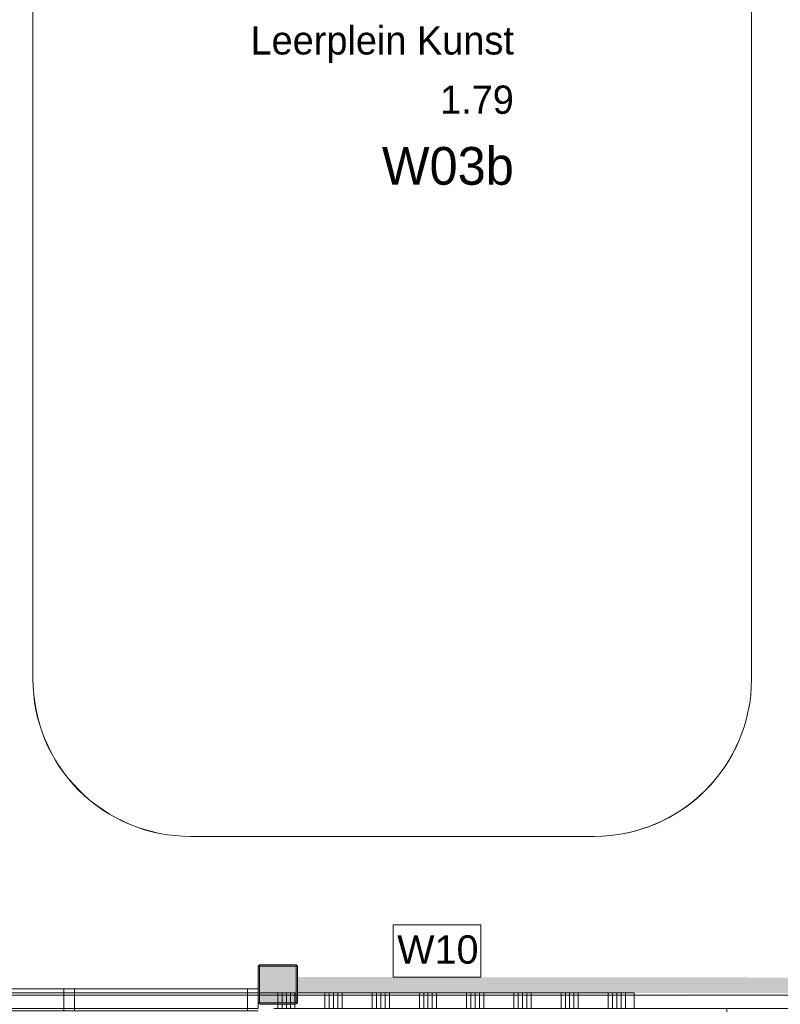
# Model space of a CAD drawing. Header units: millimetres. Extents: x -850 to 154668, y -25041 to 71030.
# Tile 158 of 211: x 45761 to 50593, y 30002 to 36261. Entities that reach past the tile are written whole.
import ezdxf
from ezdxf.enums import TextEntityAlignment as Align

# ---------------------------------------------------------------- set-up
doc = ezdxf.new("R2010")
doc.units = ezdxf.units.MM
doc.header["$MEASUREMENT"] = 0
for name, color, linetype in [('New_22 NC Binnenwanden', 7, 'Continuous'), ('New_22 NC Binnenwanden Deuren', 7, 'Continuous'), ('New_22 NC Binnenwanden Doorsnede-arcering', 7, 'Continuous'), ('New_22 NC Binnenwanden Ramen', 7, 'Continuous'), ('New_Info Wandafwerking aanduiding', 7, 'Continuous'), ('New_Info Wandafwerking aanduiding Afdek-arcering', 7, 'Continuous'), ('New_Info Wandafwerking aanduiding Doorsnede-arcering', 7, 'Continuous'), ('New_Z Ruimtefuncties', 7, 'Continuous'), ('New_Z Ruimtefuncties Zone omranding', 7, 'Continuous'), ('New_Z Ruimtefuncties Zone tekst', 7, 'Continuous'), ('S-COLS-____-OTLN.RVT S', 7, 'Continuous'), ('S-COLS-____-OTLN.RVT S 2D arcering', 7, 'Continuous')]:
    doc.layers.add(name, color=color, linetype=linetype)
doc.styles.add('GENERATED_STYLE_1', font='txt')
doc.styles.add('GENERATED_STYLE_2', font='txt')

# ---------------------------------------------------------------- blocks, each defined once
blk = doc.blocks.new('*X141')
at = {"layer": 'New_22 NC Binnenwanden Doorsnede-arcering', "color": 254, "linetype": 'Continuous', "lineweight": 0, "true_color": 0xe9ebeb}
for p, q in [((51327.5, 30075), (51327.5, 29975)), ((51354.9, 30075), (51354.9, 29975)), ((51382.3, 30000), (51382.3, 29975)), ((51409.8, 30000), (51409.8, 29975))]:
    blk.add_line(p, q, dxfattribs=at)
blk = doc.blocks.new('*X142')
at = {"layer": 'New_22 NC Binnenwanden Doorsnede-arcering', "color": 254, "linetype": 'Continuous', "lineweight": 0, "true_color": 0xe9ebeb}
for p, q in [((51382.3, 30075), (51382.3, 30008)), ((51409.8, 30075), (51409.8, 30008))]:
    blk.add_line(p, q, dxfattribs=at)
blk = doc.blocks.new('D1 zl1-b 22_2')
at = {"layer": 'New_22 NC Binnenwanden Deuren', "color": 1, "linetype": 'Continuous', "lineweight": 0}
for p, q in [((822.7, 0), (-198.3, 273.6)), ((-822.7, 0), (-234.3, 0)), ((822.7, 0), (-234.3, 0))]:
    blk.add_line(p, q, dxfattribs=at)
at = {"layer": 'New_22 NC Binnenwanden Deuren', "color": 7, "linetype": 'Continuous', "lineweight": 0}
for p, q in [((-822.7, -100), (-822.7, 0)), ((-822.7, -100), (-822.7, 0)), ((822.7, -100), (822.7, 0)), ((822.7, -100), (822.7, 0))]:
    blk.add_line(p, q, dxfattribs=at)
at = {"layer": 'New_22 NC Binnenwanden Deuren', "color": 1, "linetype": 'Continuous', "lineweight": 0}
blk.add_arc((822.7, 0), 1057, 165, 180, dxfattribs=at)
blk = doc.blocks.new('Wall_25_2', base_point=(51410.4, 29975))
at = {"layer": 'New_22 NC Binnenwanden', "color": 8, "linetype": 'Continuous', "lineweight": 0, "true_color": 0x778488}
for p, q in [((49665, 30075), (49665, 29975)), ((51310.4, 30075), (51310.4, 29975))]:
    blk.add_line(p, q, dxfattribs=at)
at = {"layer": 'New_22 NC Binnenwanden', "color": 8, "linetype": 'Continuous', "lineweight": 0, "true_color": 0x778488, "flags": 128}
for points in [[(49665, 30075), (49630, 30075)], [(51365, 30075), (51310.4, 30075)], [(51410.4, 30075), (51373, 30075)], [(51410.4, 30008), (51410.4, 30075)], [(51410.4, 29975), (51410.4, 30000)], [(49630, 29975), (49665, 29975)], [(51310.4, 29975), (51410.4, 29975)]]:
    blk.add_lwpolyline(points, dxfattribs=at)
at = {"layer": 'New_22 NC Binnenwanden', "color": 8, "lineweight": 0, "true_color": 0x778488}
for name in ['*X141', '*X142']:
    blk.add_blockref(name, (0, 0), dxfattribs=at)
at = {"layer": 'New_22 NC Binnenwanden Deuren', "color": 1, "linetype": 'Continuous', "lineweight": 0, "xscale": -1, "zscale": 1000, "rotation": 179.9999436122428}
blk.add_blockref('D1 zl1-b 22_2', (50487.7, 29975), dxfattribs=at)
blk = doc.blocks.new('*X160')
at = {"layer": 'New_22 NC Binnenwanden Doorsnede-arcering', "color": 254, "linetype": 'Continuous', "lineweight": 0, "true_color": 0xe9ebeb}
for p, q in [((42600, 30075), (42600, 29975)), ((42627.5, 30075), (42627.5, 29975)), ((42654.9, 30075), (42654.9, 29975)), ((42682.3, 30075), (42682.3, 29975)), ((42709.8, 30075), (42709.8, 29975)), ((42900, 30075), (42900, 29975)), ((42927.5, 30075), (42927.5, 29975)), ((42954.9, 30075), (42954.9, 29975)), ((42982.3, 30075), (42982.3, 29975)), ((43009.8, 30075), (43009.8, 29975)), ((43200, 30075), (43200, 29975)), ((43227.5, 30075), (43227.5, 29975)), ((43254.9, 30075), (43254.9, 29975)), ((43282.3, 30075), (43282.3, 29975)), ((43309.8, 30075), (43309.8, 29975)), ((43500, 30075), (43500, 29975)), ((43527.5, 30075), (43527.5, 29975)), ((43554.9, 30075), (43554.9, 29975)), ((43582.3, 30075), (43582.3, 29975)), ((43609.8, 30075), (43609.8, 29975)), ((43800, 30075), (43800, 29975)), ((43827.5, 30075), (43827.5, 29975)), ((43854.9, 30075), (43854.9, 29975)), ((43882.3, 30075), (43882.3, 29975)), ((43909.8, 30075), (43909.8, 29975)), ((44100, 30075), (44100, 29975)), ((44127.5, 30075), (44127.5, 29975)), ((44154.9, 30075), (44154.9, 29975)), ((44182.3, 30075), (44182.3, 29975)), ((44209.8, 30075), (44209.8, 29975)), ((44400, 30075), (44400, 29975)), ((44427.5, 30075), (44427.5, 29975)), ((44454.9, 30075), (44454.9, 29975)), ((44482.3, 30075), (44482.3, 29975)), ((44509.8, 30075), (44509.8, 29975)), ((44700, 30075), (44700, 29975)), ((44727.5, 30075), (44727.5, 29975)), ((44754.9, 30075), (44754.9, 29975)), ((44782.3, 30075), (44782.3, 29975)), ((44809.8, 30075), (44809.8, 29975))]:
    blk.add_line(p, q, dxfattribs=at)
blk = doc.blocks.new('*X161')
at = {"layer": 'New_22 NC Binnenwanden Doorsnede-arcering', "color": 254, "linetype": 'Continuous', "lineweight": 0, "true_color": 0xe9ebeb}
for p, q in [((47700, 30075), (47700, 29975)), ((47727.5, 30075), (47727.5, 29975)), ((47754.9, 30075), (47754.9, 29975)), ((47782.3, 30075), (47782.3, 29975)), ((47809.8, 30075), (47809.8, 29975)), ((48000, 30075), (48000, 29975)), ((48027.5, 30075), (48027.5, 29975)), ((48054.9, 30075), (48054.9, 29975)), ((48082.3, 30075), (48082.3, 29975)), ((48109.8, 30075), (48109.8, 29975)), ((48300, 30075), (48300, 29975)), ((48327.5, 30075), (48327.5, 29975)), ((48354.9, 30075), (48354.9, 29975)), ((48382.3, 30075), (48382.3, 29975)), ((48409.8, 30075), (48409.8, 29975)), ((48600, 30075), (48600, 29975)), ((48627.5, 30075), (48627.5, 29975)), ((48654.9, 30075), (48654.9, 29975)), ((48682.3, 30075), (48682.3, 29975)), ((48709.8, 30075), (48709.8, 29975)), ((48900, 30075), (48900, 29975)), ((48927.5, 30075), (48927.5, 29975)), ((48954.9, 30075), (48954.9, 29975)), ((48982.3, 30075), (48982.3, 29975)), ((49009.8, 30075), (49009.8, 29975)), ((49200, 30075), (49200, 29975)), ((49227.5, 30075), (49227.5, 29975)), ((49254.9, 30075), (49254.9, 29975)), ((49282.3, 30075), (49282.3, 29975)), ((49309.8, 30075), (49309.8, 29975)), ((49500, 30075), (49500, 29975)), ((49527.5, 30075), (49527.5, 29975)), ((49554.9, 30075), (49554.9, 29975)), ((49582.3, 30075), (49582.3, 29975)), ((49609.8, 30075), (49609.8, 29975)), ((47400, 30000), (47400, 29975)), ((47427.5, 30000), (47427.5, 29975)), ((47454.9, 30000), (47454.9, 29975)), ((47482.3, 30000), (47482.3, 29975)), ((47509.8, 30000.2), (47509.8, 29975))]:
    blk.add_line(p, q, dxfattribs=at)
blk = doc.blocks.new('*X162')
at = {"layer": 'New_22 NC Binnenwanden Doorsnede-arcering', "color": 254, "linetype": 'Continuous', "lineweight": 0, "true_color": 0xe9ebeb}
for p, q in [((47400, 30075), (47400, 30008)), ((47427.5, 30075), (47427.5, 30008)), ((47454.9, 30075), (47454.9, 30008)), ((47482.3, 30075), (47482.3, 30008)), ((47509.8, 30075), (47509.8, 30008.2))]:
    blk.add_line(p, q, dxfattribs=at)
blk = doc.blocks.new('Rnx horizontaal 22')
at = {"layer": 'New_22 NC Binnenwanden Ramen', "color": 1, "linetype": 'Continuous', "lineweight": 0}
for p, q in [((-1200, 0), (-1133, 0)), ((-1133, 0), (-1133, -139)), ((-1133, 0), (-33.5, 0)), ((-33.5, -139), (-33.5, 0)), ((-33.5, 0), (0, 0)), ((0, 0), (33.5, 0)), ((33.5, 0), (33.5, -139)), ((33.5, 0), (1133, 0)), ((1133, -139), (1133, 0)), ((1133, 0), (1200, 0)), ((-1133, -139), (-1200, -139)), ((-33.5, -139), (-1133, -139)), ((0, -139), (-33.5, -139)), ((33.5, -139), (0, -139)), ((1133, -139), (33.5, -139)), ((1200, -139), (1133, -139))]:
    blk.add_line(p, q, dxfattribs=at)
at = {"layer": 'New_22 NC Binnenwanden Ramen', "color": 9, "linetype": 'Continuous', "lineweight": 0}
for p, q in [((-1200, -14), (1200, -14)), ((-1200, -114), (1200, -114))]:
    blk.add_line(p, q, dxfattribs=at)
at = {"layer": 'New_22 NC Binnenwanden Ramen', "color": 7, "linetype": 'Continuous', "lineweight": 0}
for p, q in [((-1200, -14), (-1200, -114)), ((-1200, -14), (-1200, -114)), ((1200, -14), (1200, -114)), ((1200, -14), (1200, -114))]:
    blk.add_line(p, q, dxfattribs=at)
blk = doc.blocks.new('Wall_28_2', base_point=(49630, 29975))
at = {"layer": 'New_22 NC Binnenwanden', "color": 8, "linetype": 'Continuous', "lineweight": 0, "true_color": 0x778488}
for p, q in [((44875.3, 29975), (44875.3, 30075)), ((47275.4, 29975), (47275.4, 30075))]:
    blk.add_line(p, q, dxfattribs=at)
at = {"layer": 'New_22 NC Binnenwanden', "color": 8, "linetype": 'Continuous', "lineweight": 0, "true_color": 0x778488, "flags": 128}
for points in [[(44745.3, 30075), (42550.3, 30075)], [(42550.3, 29975), (42550.3, 30075)], [(44875.3, 30075), (44845.3, 30075)], [(47517.4, 30075), (47283.4, 30075)], [(49630, 30075), (47525.4, 30075)], [(42550.3, 29975), (44745.3, 29975)], [(44845.3, 29975), (44875.3, 29975)], [(47375.4, 29975), (49630, 29975)]]:
    blk.add_lwpolyline(points, dxfattribs=at)
at = {"layer": 'New_22 NC Binnenwanden', "color": 8, "lineweight": 0, "true_color": 0x778488}
for name in ['*X160', '*X161', '*X162']:
    blk.add_blockref(name, (0, 0), dxfattribs=at)
at = {"layer": 'New_22 NC Binnenwanden Ramen', "color": 1, "linetype": 'Continuous', "lineweight": 0, "xscale": -1, "zscale": 1000, "rotation": 179.9999436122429}
blk.add_blockref('Rnx horizontaal 22', (46075.3, 29961), dxfattribs=at)
blk = doc.blocks.new('Column 239[79]_2', base_point=(0.5, 3))
at = {"layer": 'S-COLS-____-OTLN.RVT S 2D arcering', "linetype": 'Continuous', "lineweight": 0, "true_color": 0x778488}
h = blk.add_hatch(color=8, dxfattribs=at)
h.paths.add_polyline_path([(47275.9, 30016), (47276.9, 30011), (47279.7, 30006.8), (47283.9, 30004), (47288.9, 30003), (47512.9, 30003), (47517.9, 30004), (47522.1, 30006.8), (47524.9, 30011), (47525.9, 30016), (47525.9, 30240), (47524.9, 30244.9), (47522.1, 30249.2), (47517.9, 30252), (47512.9, 30253), (47288.9, 30253), (47283.9, 30252), (47279.7, 30249.2), (47276.9, 30244.9), (47275.9, 30240)])
h.paths.add_polyline_path([(47512.9, 30011), (47288.9, 30011), (47287, 30011.3), (47285.4, 30012.4), (47284.3, 30014), (47283.9, 30016), (47283.9, 30240), (47284.3, 30241.9), (47285.4, 30243.5), (47287, 30244.6), (47288.9, 30245), (47512.9, 30245), (47514.8, 30244.6), (47516.4, 30243.5), (47517.5, 30241.9), (47517.9, 30240), (47517.9, 30016), (47517.5, 30014), (47516.4, 30012.4), (47514.8, 30011.3)], flags=0)
blk.add_hatch(color=8, dxfattribs=at).paths.add_polyline_path([(47512.9, 30245), (47288.9, 30245), (47287, 30244.6), (47285.4, 30243.5), (47284.3, 30241.9), (47283.9, 30240), (47283.9, 30016), (47284.3, 30014), (47285.4, 30012.4), (47287, 30011.3), (47288.9, 30011), (47512.9, 30011), (47514.8, 30011.3), (47516.4, 30012.4), (47517.5, 30014), (47517.9, 30016), (47517.9, 30240), (47517.5, 30241.9), (47516.4, 30243.5), (47514.8, 30244.6)])
at = {"layer": 'S-COLS-____-OTLN.RVT S', "color": 1, "linetype": 'Continuous', "lineweight": 0}
for p, q in [((47276.9, 30244.9), (47275.9, 30240)), ((47275.9, 30240), (47275.9, 30016)), ((47279.7, 30249.2), (47276.9, 30244.9)), ((47283.9, 30252), (47279.7, 30249.2)), ((47288.9, 30253), (47283.9, 30252)), ((47283.9, 30240), (47284.3, 30241.9)), ((47283.9, 30016), (47283.9, 30240)), ((47284.3, 30241.9), (47285.4, 30243.5)), ((47285.4, 30243.5), (47287, 30244.6)), ((47287, 30244.6), (47288.9, 30245)), ((47512.9, 30253), (47288.9, 30253)), ((47288.9, 30245), (47512.9, 30245)), ((47517.9, 30252), (47512.9, 30253)), ((47512.9, 30245), (47514.8, 30244.6)), ((47514.8, 30244.6), (47516.4, 30243.5)), ((47516.4, 30243.5), (47517.5, 30241.9)), ((47517.5, 30241.9), (47517.9, 30240)), ((47522.1, 30249.2), (47517.9, 30252)), ((47517.9, 30240), (47517.9, 30016)), ((47524.9, 30244.9), (47522.1, 30249.2)), ((47525.9, 30240), (47524.9, 30244.9)), ((47525.9, 30016), (47525.9, 30240)), ((47275.9, 30016), (47276.9, 30011)), ((47276.9, 30011), (47279.7, 30006.8)), ((47279.7, 30006.8), (47283.9, 30004)), ((47284.3, 30014), (47283.9, 30016)), ((47283.9, 30004), (47288.9, 30003)), ((47285.4, 30012.4), (47284.3, 30014)), ((47287, 30011.3), (47285.4, 30012.4)), ((47288.9, 30011), (47287, 30011.3)), ((47512.9, 30011), (47288.9, 30011)), ((47288.9, 30003), (47512.9, 30003)), ((47514.8, 30011.3), (47512.9, 30011)), ((47512.9, 30003), (47517.9, 30004)), ((47516.4, 30012.4), (47514.8, 30011.3)), ((47517.5, 30014), (47516.4, 30012.4)), ((47517.9, 30016), (47517.5, 30014)), ((47517.9, 30004), (47522.1, 30006.8)), ((47522.1, 30006.8), (47524.9, 30011)), ((47524.9, 30011), (47525.9, 30016))]:
    blk.add_line(p, q, dxfattribs=at)
blk = doc.blocks.new('Leerplein Kunst_1.79_60_2', base_point=(48045.3, 35695))
at = {"layer": 'New_Z Ruimtefuncties Zone tekst', "color": 2, "lineweight": 0}
for tag, height, style, p in [('DUMMY_938', 180, 'GENERATED_STYLE_1', (48900.2, 36260.7)), ('ROOM_NAME', 180, 'GENERATED_STYLE_1', (48900.2, 36219.6)), ('DUMMY_939', 180, 'GENERATED_STYLE_1', (48900.2, 35883.6)), ('ROOM_NUMBER', 180, 'GENERATED_STYLE_1', (48900.2, 35842.5)), ('stWallCovering', 240, 'GENERATED_STYLE_2', (48900.2, 35451.6))]:
    blk.add_attdef(tag, text='', height=height, dxfattribs=dict(at, style=style)).set_placement(p, align=Align.TOP_RIGHT)
at = {"layer": 'New_Z Ruimtefuncties Zone tekst', "color": 2, "lineweight": 0, "style": 'GENERATED_STYLE_2'}
blk.add_attdef('DUMMY_940', text='', height=240, dxfattribs=at).set_placement((47190.3, 35506.5), align=Align.TOP_LEFT)
blk = doc.blocks.new('Wall_656_2', base_point=(51361.3, 30121))
at = {"layer": 'New_Info Wandafwerking aanduiding Doorsnede-arcering', "linetype": 'Continuous', "lineweight": 0}
blk.add_hatch(color=1, dxfattribs=at).paths.add_polyline_path([(51311.3, 30171), (47400.4, 30175), (47400.3, 30075), (51311.3, 30071)])

msp = doc.modelspace()

# ---------------------------------------------------------------- hatches: boundary and pattern name
at = {"layer": 'New_Info Wandafwerking aanduiding Afdek-arcering', "linetype": 'Continuous', "lineweight": 0, "true_color": 0x1c6b76}
for points in [[(50411.6, 32065.3, -0.008575), (50410.7, 32031), (50410.8, 31818.9)], [(50411.6, 32065.3, 0.001651), (50411.6, 32071.9)]]:
    msp.add_hatch(color=146, dxfattribs=at).paths.add_polyline_path(points)

# ---------------------------------------------------------------- linework, layer by layer
at = {"layer": 'New_Info Wandafwerking aanduiding', "color": 9, "linetype": 'Continuous', "lineweight": 0, "flags": 128}
msp.add_lwpolyline([(48134.2, 30506.5), (48691.1, 30506.5), (48691.1, 30173.7), (48134.2, 30173.7)], close=True, dxfattribs=at)
at = {"layer": 'New_Z Ruimtefuncties Zone omranding', "color": 41, "linetype": 'Continuous', "lineweight": 0, "true_color": 0xffeeaa, "flags": 128}
msp.add_lwpolyline([(43038.5, 38995), (44847.5, 38994.9), (44847.5, 30058.7), (51411.9, 30058.7), (51410.4, 40887.5), (51410.4, 46183.5), (49710.4, 46197.5), (49710.4, 41387.4), (49710.4, 40887.5), (49710.4, 40494.9), (47535.4, 40494.9), (47535.4, 40895), (43038.5, 40895)], close=True, dxfattribs=at)
at = {"layer": 'New_Z Ruimtefuncties Zone omranding', "color": 41, "linetype": 'Continuous', "lineweight": 0, "true_color": 0xe1e196, "flags": 128}
msp.add_lwpolyline([(45845.3, 32069, 0.414214), (46845.3, 31069), (49410.4, 31069, 0.414195), (50410.4, 32069), (50410.4, 38345, 0.413923), (49410.4, 39345), (46845.3, 39345, 0.414214), (45845.3, 38345)], format="xyb", close=True, dxfattribs=at)
at = {"layer": 'New_Z Ruimtefuncties Zone omranding', "color": 41, "linetype": 'Continuous', "lineweight": 0, "true_color": 0xffeeaa, "flags": 128}
msp.add_lwpolyline([(46845.3, 31069, -0.415685), (45845.3, 32069), (45845.3, 38345, -0.414214), (46845.3, 39345), (49410.4, 39338.3, -0.413923), (50410.6, 38338.5), (50410.4, 32069, -0.41369), (49412.1, 31069)], format="xyb", close=True, dxfattribs=at)

# ---------------------------------------------------------------- block references
at = {"layer": 'New_22 NC Binnenwanden', "color": 8, "lineweight": 0, "true_color": 0x778488}
for name, p in [('Wall_28_2', (49630, 29975)), ('Wall_25_2', (51410.4, 29975))]:
    msp.add_blockref(name, p, dxfattribs=at)
at = {"layer": 'New_Info Wandafwerking aanduiding', "color": 1, "lineweight": 0}
msp.add_blockref('Wall_656_2', (51361.3, 30121), dxfattribs=at)
at = {"layer": 'New_Z Ruimtefuncties', "color": 2, "linetype": 'Continuous', "lineweight": 0}
msp.add_blockref('Leerplein Kunst_1.79_60_2', (48045.3, 35695), dxfattribs=at).add_auto_attribs({'ROOM_NAME': 'Leerplein Kunst', 'ROOM_NUMBER': '1.79', 'stWallCovering': 'W03b'})
at = {"layer": 'S-COLS-____-OTLN.RVT S', "color": 1, "linetype": 'Continuous', "lineweight": 0}
msp.add_blockref('Column 239[79]_2', (0.5, 3), dxfattribs=at)

# ---------------------------------------------------------------- texts
at = {"layer": 'New_Info Wandafwerking aanduiding', "color": 2, "linetype": 'Continuous', "lineweight": 0, "insert": (48159.2, 30257.4), "char_height": 180, "attachment_point": 7, "style": 'GENERATED_STYLE_1'}
msp.add_mtext('\\A1;{\\pql;\\fArial|b0|i0|c0|p38;W10}', dxfattribs=at)

doc.saveas('drawing.dxf')
